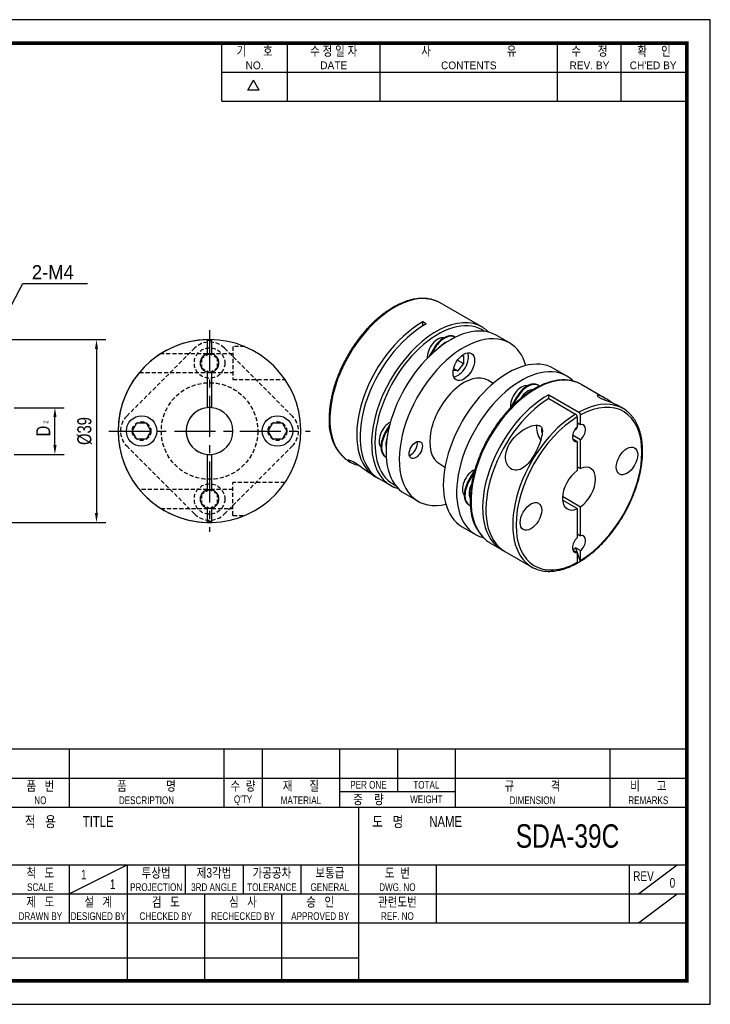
# Model space of a CAD drawing. Header units: millimetres. Extents: x 0 to 297, y 0 to 210.
# Tile 2 of 2: x 150 to 297, y 0 to 210. Entities that reach past the tile are written whole.
import ezdxf
from ezdxf.enums import TextEntityAlignment as Align

# ---------------------------------------------------------------- set-up
doc = ezdxf.new("R2010")
doc.units = ezdxf.units.MM
doc.header["$LTSCALE"] = 7
for name, pattern in [('CENTER', [2, 1.25, -0.25, 0.25, -0.25]), ('DASHED', [0.75, 0.5, -0.25]), ('HIDDEN2', [0.1875, 0.125, -0.0625])]:
    doc.linetypes.add(name, pattern=pattern)
doc.layers.get('0').update_dxf_attribs({"linetype": 'CONTINUOUS'})
doc.layers.get('Defpoints').update_dxf_attribs({"linetype": 'CONTINUOUS'})
for name, color, linetype in [('BM', 2, 'CONTINUOUS'), ('CT', 1, 'CENTER'), ('D', 7, 'CONTINUOUS'), ('DIM', 7, 'CONTINUOUS'), ('HD', 4, 'DASHED')]:
    doc.layers.add(name, color=color, linetype=linetype)
doc.styles.get("Standard").update_dxf_attribs({"font": 'Gulim.ttf', "width": 0.8, "height": 3})
doc.dimstyles.new('LIM', dxfattribs={"dimtxt": 2, "dimasz": 2, "dimexe": 2, "dimexo": 1, "dimgap": 1, "dimtad": 1, "dimdec": 3, "dimzin": 9, "dimdsep": 46, "dimtxsty": 'Standard', "dimcen": 3, "dimclrd": 1, "dimclre": 1, "dimadec": 0, "dimazin": 0, "dimtfac": 1, "dimtdec": 3, "dimtmove": 0, "dimatfit": 3, "dimfxl": 0, "dimtolj": 1, "dimtzin": 0, "dimarcsym": 0})

# ---------------------------------------------------------------- blocks, each defined once
blk = doc.blocks.new('*D11')
at = {"layer": 'Defpoints', "color": 0}
for p in [(146.93, 141.76), (146.93, 102.77), (165.97, 102.77)]:
    blk.add_point(p, dxfattribs=at)
at = {"layer": 'DIM', "color": 1, "lineweight": -2}
for p, q in [((147.93, 141.76), (167.97, 141.76)), ((165.97, 139.76), (165.97, 104.77)), ((147.93, 102.77), (167.97, 102.77))]:
    blk.add_line(p, q, dxfattribs=at)
at = {"layer": 'DIM', "color": 1}
for points in [[(165.64, 139.76), (166.3, 139.76), (165.97, 141.76)], [(165.64, 104.77), (166.3, 104.77), (165.97, 102.77)]]:
    blk.add_solid(points, dxfattribs=at)
at = {"layer": 'DIM', "color": 0, "insert": (163.43, 122.27), "char_height": 3, "attachment_point": 5, "rotation": 90}
blk.add_mtext('\\A1;%%C39', dxfattribs=at)
blk = doc.blocks.new('*D12')
at = {"layer": 'Defpoints', "color": 0}
for p in [(147.43, 127.24), (157.1, 127.24), (147.43, 117.27)]:
    blk.add_point(p, dxfattribs=at)
at = {"layer": 'DIM', "color": 1, "lineweight": -2}
for p, q in [((148.43, 127.24), (159.1, 127.24)), ((157.1, 119.27), (157.1, 125.24)), ((148.43, 117.27), (159.1, 117.27))]:
    blk.add_line(p, q, dxfattribs=at)
at = {"layer": 'DIM', "color": 1}
for points in [[(156.77, 125.24), (157.44, 125.24), (157.1, 127.24)], [(156.77, 119.27), (157.44, 119.27), (157.1, 117.27)]]:
    blk.add_solid(points, dxfattribs=at)
at = {"layer": 'DIM', "color": 0, "insert": (154.6, 122.26), "char_height": 3, "attachment_point": 5, "rotation": 90}
blk.add_mtext('\\A1;D', dxfattribs=at)

msp = doc.modelspace()

# ---------------------------------------------------------------- linework, layer by layer
for p, q in [((192.71392, 192.64074), (192.71392, 205)), ((206.72109, 192.64074), (206.72109, 205)), ((226.49591, 192.64074), (226.49591, 205)), ((264.39765, 192.64074), (264.39765, 205)), ((277.99284, 192.64074), (277.99284, 205)), ((192.71392, 198.82037), (291.58802, 198.82037)), ((198.25647, 194.97648), (199.49239, 197.11716)), ((200.72832, 194.97648), (199.49239, 197.11716)), ((200.72832, 194.97648), (198.25647, 194.97648)), ((192.71392, 192.64074), (291.58802, 192.64074)), ((292, 54.43705), (147.8086, 54.43705)), ((160.16787, 54.43705), (160.16787, 42.07779)), ((193.1259, 54.43705), (193.1259, 42.07779)), ((201.36541, 54.43705), (201.36541, 42.07779)), ((217.84443, 54.43705), (217.84443, 42.07779)), ((230.20369, 54.43705), (230.20369, 45.37359)), ((242.56295, 54.43705), (242.56295, 42.07779)), ((275.52098, 54.43705), (275.52098, 42.07779)), ((147.8086, 48.25742), (292, 48.25742)), ((217.84443, 45.37359), (242.56295, 45.37359)), ((147.8086, 42.07779), (292, 42.07779)), ((221.96418, 5), (221.96418, 42.07779)), ((147.8086, 29.71852), (292, 29.71852)), ((160.16787, 23.53889), (172.52713, 29.71852)), ((160.16787, 29.71852), (160.16787, 17.35926)), ((172.52713, 29.71852), (172.52713, 5)), ((184.88639, 29.71852), (184.88639, 23.53889)), ((197.24565, 29.71852), (197.24565, 23.53889)), ((209.60492, 29.71852), (209.60492, 23.53889)), ((238.4432, 29.71852), (238.4432, 17.35926)), ((279.64074, 29.71852), (279.64074, 17.35926)), ((281.70061, 23.53889), (289.94012, 29.71852)), ((147.8086, 23.53889), (221.96418, 23.53889)), ((189.00615, 23.53889), (189.00615, 5)), ((205.48516, 23.53889), (205.48516, 5)), ((221.96418, 23.53889), (292, 23.53889)), ((281.70061, 17.35926), (289.94012, 23.53889)), ((147.8086, 17.35926), (292, 17.35926)), ((147.8086, 9.87984), (221.96418, 9.87984))]:
    msp.add_line(p, q)
msp.add_lwpolyline([(297, 210), (0, 210), (0, 0), (297, 0)], close=True)
msp.add_lwpolyline([(292, 205, 0.8, 0.8, 0), (5, 205, 0.8, 0.8, 0), (5, 5, 0.8, 0.8, 0), (292, 5, 0.8, 0.8, 0)], format="xyseb", close=True)
at = {"layer": 'BM', "linetype": 'Continuous'}
for p, q in [((248.23409, 144.46292), (239.32454, 149.60684)), ((236.36277, 145.12486), (235.65566, 145.53311)), ((235.65566, 144.71661), (235.65566, 145.53311)), ((190.60095, 141.56311), (189.60095, 141.56311)), ((189.60095, 141.56311), (189.60095, 141.26168)), ((189.60095, 141.26168), (189.60095, 138.70476)), ((190.60095, 141.26168), (190.60095, 141.56311)), ((190.60095, 138.70476), (190.60095, 141.26168)), ((242.51953, 142.28091), (242.37811, 142.36256)), ((242.56084, 142.25706), (242.51953, 142.28091)), ((254.13843, 141.05404), (251.31, 142.68704)), ((237.87811, 139.76448), (236.93182, 138.12545)), ((238.01953, 139.68283), (237.35907, 138.53888)), ((238.01953, 139.68283), (237.87811, 139.76448)), ((243.04299, 137.38025), (244.30503, 136.65162)), ((244.30503, 136.65162), (243.08028, 135.12801)), ((243.90442, 138.32039), (244.30503, 138.28461)), ((244.30503, 138.28461), (244.30503, 136.65162)), ((189.60095, 134.83177), (189.60095, 127.2432)), ((190.60095, 127.2432), (190.60095, 134.83177)), ((243.08028, 135.12801), (242.13301, 135.21262)), ((242.21824, 135.62572), (243.08028, 135.12801)), ((266.37138, 133.99135), (263.54295, 135.62434)), ((250.66406, 132.43673), (249.53843, 133.08661)), ((260.30327, 132.01346), (260.16185, 132.09511)), ((260.5631, 131.86345), (260.30327, 132.01346)), ((274.355, 129.382), (269.44729, 132.21547)), ((255.66185, 129.49704), (254.30726, 127.15082)), ((255.80327, 129.41539), (254.76632, 127.61935)), ((255.80327, 129.41539), (255.66185, 129.49704)), ((262.52572, 130.01968), (268.96039, 126.30462)), ((262.52572, 129.20318), (262.52572, 130.01968)), ((262.52572, 129.20318), (268.25328, 125.89637)), ((278.35684, 127.07154), (276.98047, 127.86618)), ((173.60095, 122.26826), (174.60095, 124.00032)), ((174.60095, 124.00032), (176.60095, 124.00032)), ((176.60095, 124.00032), (177.60095, 122.26826)), ((202.60095, 122.26826), (203.60095, 124.00032)), ((203.60095, 124.00032), (205.60095, 124.00032)), ((205.60095, 124.00032), (206.60095, 122.26826)), ((268.60684, 125.28386), (268.60684, 123.19613)), ((269.31394, 123.60438), (268.60684, 124.01263)), ((269.31394, 123.60438), (269.31394, 125.69211)), ((174.60095, 120.53621), (173.60095, 122.26826)), ((177.60095, 122.26826), (176.60095, 120.53621)), ((203.60095, 120.53621), (202.60095, 122.26826)), ((206.60095, 122.26826), (205.60095, 120.53621)), ((228.57136, 123.64471), (227.62506, 122.00568)), ((227.76649, 121.92403), (227.62506, 122.00568)), ((228.42695, 123.06798), (227.76649, 121.92403)), ((176.60095, 120.53621), (174.60095, 120.53621)), ((205.60095, 120.53621), (203.60095, 120.53621)), ((267.59108, 121.4368), (269.31394, 120.4421)), ((268.60684, 120.03386), (267.59108, 120.6203)), ((268.60684, 120.03386), (268.60684, 113.83781)), ((269.31394, 114.24606), (269.31394, 120.4421)), ((189.60095, 117.29333), (189.60095, 109.70476)), ((190.60095, 109.70476), (190.60095, 117.29333)), ((219.82454, 115.83185), (220.0943, 115.67611)), ((227.76649, 116.72788), (227.62506, 116.80953)), ((227.76649, 116.72788), (227.80779, 116.70403)), ((239.23843, 115.24649), (240.36406, 114.5966)), ((246.76258, 114.08305), (245.4088, 111.73824)), ((246.58162, 113.44302), (245.55022, 111.65659)), ((268.60684, 114.65431), (269.31394, 114.24606)), ((224.92875, 112.88494), (225.55211, 112.52504)), ((226.25922, 112.11679), (228.73409, 110.68792)), ((245.55022, 111.65659), (245.4088, 111.73824)), ((231.81, 108.91204), (234.63843, 107.27905)), ((265.44258, 108.35716), (269.31394, 106.12202)), ((268.60684, 105.71378), (265.44258, 107.54066)), ((189.60095, 105.83177), (189.60095, 103.27484)), ((190.60095, 103.27484), (190.60095, 105.83177)), ((245.55022, 106.46043), (245.4088, 106.54208)), ((245.55022, 106.46043), (245.80839, 106.31138)), ((268.60684, 105.71378), (268.60684, 99.51773)), ((269.31394, 99.92598), (269.31394, 106.12202)), ((189.60095, 103.27484), (189.60095, 102.77468)), ((190.60095, 102.77468), (190.60095, 103.27484)), ((244.04295, 101.84935), (246.87138, 100.21636)), ((268.60684, 100.33423), (269.31394, 99.92598)), ((249.94729, 98.44048), (252.42217, 97.01161)), ((253.12927, 96.60336), (258.85684, 93.29655)), ((267.59108, 96.9419), (268.60684, 96.35546)), ((268.24749, 97.37942), (268.59561, 96.36194)), ((269.31394, 96.7637), (268.24749, 97.37942)), ((269.31394, 94.67598), (269.31394, 96.7637)), ((268.60684, 96.35546), (268.60684, 94.26773)), ((268.60684, 96.32912), (269.24253, 94.4711)), ((268.53542, 94.06285), (269.24253, 94.4711))]:
    msp.add_line(p, q, dxfattribs=at)
at = {"layer": 'BM', "linetype": 'HIDDEN2'}
for p, q in [((189.60095, 141.57872), (189.60095, 141.76185)), ((190.60095, 141.57872), (190.60095, 141.76185)), ((190.60095, 102.97342), (189.60095, 102.97342))]:
    msp.add_line(p, q, dxfattribs=at)
at = {"layer": 'BM', "linetype": 'Continuous'}
for centre in [(175.60095, 122.26826), (204.60095, 122.26826)]:
    msp.add_circle(centre, 3.25, dxfattribs=at)
for centre, radius, start, end in [((190.10095, 122.26826), 19.5, 271.4692836, 268.5307164), ((190.10095, 122.26826), 19.5, 91.4692836, 180), ((190.10095, 136.76826), 2, 104.4775122, 255.5224878), ((190.10095, 136.76826), 2, 75.5224878, 104.4775122), ((190.10095, 136.76826), 2, 284.4775122, 75.5224878), ((190.10095, 136.76826), 2, 255.5224878, 284.4775122), ((190.10095, 122.26826), 5, 95.7391705, 264.2608295), ((190.10095, 122.26826), 5, 84.2608295, 95.7391705), ((190.10095, 122.26826), 5, 275.7391705, 84.2608295), ((268.53348, 125.6499), 0.7816, 3.0953564, 56.8934793), ((226.0523, 124.1187), 10.44693, 175.3664689, 228.3495687), ((267.82637, 125.24165), 0.7816, 3.0953524, 56.8934833), ((190.10095, 122.26826), 5, 264.2608295, 275.7391705), ((190.10095, 107.76826), 2, 104.4775122, 255.5224878), ((190.10095, 107.76826), 2, 75.5224878, 104.4775122), ((190.10095, 107.76826), 2, 284.4775122, 75.5224878), ((256.19183, 106.73219), 10.46327, 175.4004224, 228.1558384), ((190.10095, 107.76826), 2, 255.5224878, 284.4775122), ((190.10095, 122.26826), 19.5, 268.5307164, 271.4692836), ((269.03647, 94.65781), 0.27807, 317.8196153, 3.7463163), ((268.32936, 94.24956), 0.27807, 317.8196208, 3.7463109)]:
    msp.add_arc(centre, radius, start, end, dxfattribs=at)
at = {"layer": 'BM', "linetype": 'HIDDEN2'}
for radius, start, end in [(5, 95.7391705, 264.2608295), (19.5, 180, 268.5307164)]:
    msp.add_arc((190.10095, 122.26826), radius, start, end, dxfattribs=at)
at = {"layer": 'BM', "linetype": 'Continuous'}
for centre, major_axis, ratio, start_param, end_param in [((229.57454, 132.71935), (-9.75, -16.8875), 0.577350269, 3.218458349, 6.210435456), ((229.57454, 132.71935), (-9.75, -16.8875), 0.577350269, 3.141592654, 3.218458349), ((238.48409, 127.57542), (9.75, 16.8875), 0.577350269, 0.074313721, 3.065342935), ((235.30211, 129.41254), (9.75, 16.8875), 0.577350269, 0.759754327, 3.177862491), ((236.00922, 129.00429), (9.75, 16.8875), 0.577350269, 0.759754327, 3.141592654), ((238.83764, 127.3713), (-9.5, -16.45448), 0.577350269, 3.091329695, 6.283185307), ((241.56, 125.79954), (9.75, 16.8875), 0.577350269, 0, 3.141592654), ((244.38843, 124.16655), (9.75, 16.8875), 0.577350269, 0, 3.644851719), ((240.12811, 138.46544), (2.25, 3.89711), 0.577350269, 0, 1.570796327), ((240.26953, 138.38379), (2.25, 3.89711), 0.577350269, 0, 1.570796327), ((238.48409, 127.57542), (9.75, 16.8875), 0.577350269, 0, 0.074313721), ((238.48409, 127.57542), (9.75, 16.8875), 0.577350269, 6.206520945, 6.283185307), ((238.83764, 139.2105), (-1.625, -2.81458), 0.577350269, 3.322976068, 5.555176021), ((240.26953, 138.38379), (1.625, 2.81458), 0.577350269, 0.534666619, 1.258788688), ((244.38843, 124.16655), (9.75, 16.8875), 0.577350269, 5.779926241, 6.283185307), ((243.08028, 136.76101), (-1.625, -2.81458), 0.577350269, 0.414253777, 2.727338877), ((253.79295, 118.73684), (9.75, 16.8875), 0.577350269, 0, 3.141592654), ((244.38843, 124.16655), (5.15, 8.92006), 0.577350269, 0, 3.141592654), ((256.62138, 117.10385), (9.75, 16.8875), 0.577350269, 0, 3.298118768), ((259.69729, 115.32797), (9.75, 16.8875), 0.577350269, 0.076891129, 3.066647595), ((257.91185, 128.198), (2.25, 3.89711), 0.577350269, 0, 1.570796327), ((258.05327, 128.11635), (2.25, 3.89711), 0.577350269, 0, 1.570796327), ((256.62138, 117.10385), (9.75, 16.8875), 0.577350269, 6.128916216, 6.283185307), ((259.69729, 115.32797), (9.75, 16.8875), 0.577350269, 0, 0.076891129), ((256.62138, 128.94305), (1.625, 2.81458), 0.577350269, 0.181383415, 2.50993909), ((258.05327, 128.11635), (-1.625, -2.81458), 0.577350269, 3.443508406, 4.632992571), ((262.17217, 113.8991), (9.75, 16.8875), 0.577350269, 0.759754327, 3.177862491), ((262.87927, 113.49085), (9.75, 16.8875), 0.577350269, 0.811042, 3.141592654), ((268.60684, 110.18404), (-9.75, -16.8875), 0.577350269, 3.213902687, 3.901346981), ((268.96039, 109.97992), (-9.5, -16.45448), 0.577350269, 0.811716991, 3.900671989), ((268.60684, 110.18404), (-9.75, -16.8875), 0.577350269, 3.064943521, 3.213902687), ((228.58459, 121.4517), (1.625, 2.81458), 0.577350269, 0.728009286, 2.960209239), ((268.60684, 110.18404), (-9.75, -16.8875), 0.577350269, 3.952634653, 6.206982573), ((268.96039, 109.97992), (9.5, 16.45448), 0.577350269, 0.811716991, 3.900671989), ((265.91983, 123.57459), (-2.82843, 0), 0.577350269, 2.399591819, 3.394272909), ((229.87506, 120.70664), (2.25, 3.89711), 0.577350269, 1.570796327, 3.141592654), ((230.01649, 120.62499), (2.25, 3.89711), 0.577350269, 1.570796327, 3.141592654), ((262.3843, 121.53335), (-1.75, 3.03109), 0.577350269, 0.571853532, 1.644284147), ((262.3843, 121.53335), (1, -1.73205), 0.577350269, 3.607312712, 4.333423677), ((268.96039, 121.81912), (1, 1.73205), 0.577350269, 1.038078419, 3.674310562), ((268.96039, 121.81912), (-1, -1.73205), 0.577350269, 1.038078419, 3.674310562), ((230.01649, 120.62499), (1.625, 2.81458), 0.577350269, 1.882803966, 2.606926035), ((233.07472, 118.85932), (-1, -1.73205), 0.577350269, 0.558989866, 2.582602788), ((229.57454, 132.71935), (-9.75, -16.8875), 0.577350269, -0.072749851, 0), ((246.36833, 111.18425), (-1.625, -2.81458), 0.577350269, 3.773246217, 6.101801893), ((268.96039, 109.97992), (2.5, 4.33013), 0.577350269, 0.885565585, 3.826823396), ((268.96039, 109.97992), (-2.5, -4.33013), 0.577350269, 0.885565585, 3.826823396), ((247.6588, 110.4392), (2.25, 3.89711), 0.577350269, 1.570796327, 3.141592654), ((247.80022, 110.35755), (2.25, 3.89711), 0.577350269, 1.570796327, 3.141592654), ((238.48409, 127.57542), (9.75, 16.8875), 0.577350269, 3.065342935, 3.213782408), ((238.83764, 127.3713), (-9.5, -16.45448), 0.577350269, 0, 0.050262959), ((247.80022, 110.35755), (-1.625, -2.81458), 0.577350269, 4.780684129, 5.973479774), ((259.69729, 115.32797), (9.75, 16.8875), 0.577350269, 3.066647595, 3.141592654), ((268.96039, 98.14072), (1, 1.73205), 0.577350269, 1.038078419, 3.674310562), ((268.96039, 98.14072), (-1, -1.73205), 0.577350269, 1.038078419, 3.674310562), ((267.21982, 99.14564), (0.24355, -2.18578), 0.712504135, 0.076720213, 0.555025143), ((268.60684, 110.18404), (-9.75, -16.8875), 0.577350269, 6.206982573, 6.355196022)]:
    msp.add_ellipse(centre, major_axis=major_axis, ratio=ratio, start_param=start_param, end_param=end_param, dxfattribs=at)
for centre, major_axis in [((244.38843, 136.00575), (1.625, 2.81458)), ((234.13538, 118.24695), (1, 1.73205)), ((279.21344, 115.89952), (-1.625, -2.81458)), ((258.70734, 104.06032), (-1.625, -2.81458))]:
    msp.add_ellipse(centre, major_axis=major_axis, ratio=0.577350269, dxfattribs=at)
for points, knots in [([(238.5047, 150.00336), (238.41361, 150.04262), (238.16987, 150.14679), (237.6978, 150.29316), (237.12585, 150.42832), (236.52917, 150.51894), (235.91652, 150.56509), (235.28731, 150.56641), (234.64361, 150.52279), (233.98692, 150.43422), (233.31902, 150.30082), (232.64169, 150.1229), (231.95677, 149.90094), (231.26609, 149.63554), (230.57147, 149.32746), (229.87473, 148.97757), (229.17765, 148.58685), (228.48199, 148.15639), (227.78949, 147.68736), (227.10184, 147.18103), (226.4207, 146.63871), (225.74772, 146.06181), (225.08451, 145.45182), (224.43268, 144.81027), (223.79378, 144.13879), (223.16936, 143.43907), (222.56092, 142.71284), (221.96993, 141.96192), (221.39783, 141.18817), (220.84599, 140.39351), (220.31578, 139.5799), (219.80847, 138.74934), (219.32532, 137.90388), (218.86751, 137.0456), (218.43617, 136.17661), (218.03238, 135.29905), (217.65715, 134.41506), (217.3114, 133.52681), (216.99603, 132.63646), (216.71183, 131.7462), (216.45953, 130.85817), (216.23982, 129.97457), (216.05326, 129.09742), (215.90044, 128.22939), (215.78159, 127.37057), (215.69788, 126.53057), (215.64829, 125.70972), (215.64217, 125.23166), (215.63951, 124.96263)], [0, 0, 0, 0, 0.010076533, 0.031645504, 0.053253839, 0.074918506, 0.096650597, 0.118454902, 0.140330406, 0.162271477, 0.184269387, 0.20631386, 0.228394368, 0.250501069, 0.272625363, 0.294760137, 0.316899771, 0.339039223, 0.361175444, 0.38330663, 0.405431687, 0.427550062, 0.449661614, 0.4717665, 0.493865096, 0.515957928, 0.538045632, 0.560128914, 0.582208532, 0.604285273, 0.626359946, 0.648433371, 0.670506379, 0.692579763, 0.714654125, 0.736730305, 0.758809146, 0.780891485, 0.802978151, 0.825069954, 0.847167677, 0.86927205, 0.891383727, 0.913503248, 0.93563098, 0.957767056, 0.979911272, 1, 1, 1, 1]), ([(249.68335, 143.34603), (249.65602, 143.3735), (249.48773, 143.54033), (249.25335, 143.75503), (249.0512, 143.90461), (248.98546, 143.953)], [0.9739668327, 0.9739668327, 0.9739668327, 0.9739668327, 0.97719653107, 0.99368912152, 1, 1, 1, 1]), ([(268.62746, 132.61198), (268.53637, 132.65124), (268.29263, 132.75541), (267.82055, 132.90178), (267.2486, 133.03694), (266.65192, 133.12756), (266.03927, 133.17371), (265.41006, 133.17503), (264.76636, 133.13142), (264.10967, 133.04284), (263.44177, 132.90944), (262.76444, 132.73153), (262.07952, 132.50956), (261.38883, 132.24417), (260.69422, 131.93608), (259.99748, 131.58619), (259.3004, 131.19547), (258.60474, 130.76501), (257.91224, 130.29599), (257.22459, 129.78965), (256.54345, 129.24733), (255.87047, 128.67044), (255.20726, 128.06044), (254.55543, 127.41889), (253.91653, 126.74741), (253.29211, 126.04769), (252.68367, 125.32146), (252.09268, 124.57055), (251.52058, 123.7968), (250.96874, 123.00214), (250.43852, 122.18852), (249.93122, 121.35796), (249.44806, 120.5125), (248.99025, 119.65422), (248.55892, 118.78523), (248.15513, 117.90767), (247.7799, 117.02368), (247.43415, 116.13543), (247.11878, 115.24509), (246.83458, 114.35482), (246.58228, 113.46679), (246.36257, 112.5832), (246.17601, 111.70605), (246.02319, 110.83801), (245.90434, 109.97919), (245.82062, 109.13919), (245.77104, 108.31834), (245.76492, 107.84029), (245.76226, 107.57125)], [0, 0, 0, 0, 0.010076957, 0.031645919, 0.053254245, 0.074918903, 0.096650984, 0.11845528, 0.140330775, 0.162271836, 0.184269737, 0.206314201, 0.228394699, 0.250501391, 0.272625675, 0.294760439, 0.316900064, 0.339039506, 0.361175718, 0.383306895, 0.405431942, 0.427550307, 0.44966185, 0.471766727, 0.493865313, 0.515958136, 0.53804583, 0.560129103, 0.582208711, 0.604285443, 0.626360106, 0.648433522, 0.67050652, 0.692579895, 0.714654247, 0.736730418, 0.75880925, 0.780891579, 0.802978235, 0.825070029, 0.847167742, 0.869272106, 0.891383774, 0.913503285, 0.935631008, 0.957767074, 0.979911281, 1, 1, 1, 1]), ([(276.20316, 128.22989), (275.98537, 128.36262), (275.75102, 128.51125), (275.23764, 128.83898), (274.96902, 129.01104), (274.23136, 129.46393), (273.8311, 129.67923), (273.2044, 129.92709), (272.97075, 129.96397), (272.8366, 129.8723), (272.82829, 129.8165), (272.97784, 129.63512), (273.15706, 129.50315), (273.70103, 129.22224), (274.02843, 129.08652), (274.63551, 128.84694), (274.92728, 128.73783), (275.73621, 128.42959), (276.20104, 128.24351), (276.55359, 128.081)], [0.2616034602, 0.2616034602, 0.2616034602, 0.2616034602, 0.3125, 0.3125, 0.375, 0.375, 0.5, 0.5, 0.625, 0.625, 0.6875, 0.6875, 0.75, 0.75, 0.8125, 0.8125, 0.875, 0.875, 1, 1, 1, 1]), ([(259.62281, 92.92132), (259.67769, 92.89637), (259.88978, 92.80045), (260.32465, 92.65673), (260.89023, 92.50869), (261.48193, 92.40563), (262.08969, 92.34682), (262.7145, 92.3328), (263.35423, 92.36369), (264.00742, 92.43956), (264.67233, 92.56029), (265.34717, 92.72565), (266.03013, 92.93521), (266.71937, 93.18838), (267.41306, 93.48447), (268.10938, 93.82263), (268.80655, 94.2019), (269.50278, 94.62123), (270.19635, 95.07946), (270.88554, 95.57537), (271.56869, 96.10765), (272.24415, 96.67491), (272.91028, 97.27569), (273.5655, 97.90847), (274.20821, 98.57165), (274.83688, 99.26356), (275.45, 99.98246), (276.04607, 100.72658), (276.62366, 101.49406), (277.18137, 102.283), (277.71784, 103.09146), (278.23176, 103.91743), (278.72187, 104.75888), (279.18697, 105.61375), (279.6259, 106.47992), (280.03759, 107.35527), (280.421, 108.23766), (280.77518, 109.12492), (281.09924, 110.0149), (281.39234, 110.90541), (281.65373, 111.79429), (281.88273, 112.67937), (282.07872, 113.5585), (282.24116, 114.42955), (282.36958, 115.29038), (282.46358, 116.13892), (282.52284, 116.97307), (282.5471, 117.7908), (282.53618, 118.59008), (282.49, 119.36891), (282.40853, 120.1253), (282.29185, 120.85729), (282.14015, 121.56292), (281.9537, 122.24031), (281.73293, 122.88757), (281.47838, 123.50288), (281.19077, 124.08446), (280.87089, 124.63078), (280.51998, 125.13979), (280.13826, 125.61209), (279.73037, 126.03912), (279.37613, 126.36362), (279.17401, 126.51318), (279.10831, 126.56154)], [0, 0, 0, 0, 0.00466446, 0.021067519, 0.037496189, 0.053964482, 0.070482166, 0.087054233, 0.103681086, 0.120359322, 0.137082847, 0.153844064, 0.170634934, 0.187447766, 0.204275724, 0.221113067, 0.237955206, 0.254798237, 0.271639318, 0.288476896, 0.305309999, 0.322138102, 0.338961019, 0.355778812, 0.372591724, 0.389400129, 0.406204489, 0.42300533, 0.439803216, 0.456598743, 0.47339252, 0.490185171, 0.506977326, 0.523769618, 0.540562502, 0.557356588, 0.574152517, 0.590950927, 0.607752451, 0.624557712, 0.64136731, 0.658181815, 0.675001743, 0.691827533, 0.708659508, 0.725497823, 0.742342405, 0.759192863, 0.77604838, 0.79290758, 0.809768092, 0.826626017, 0.843476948, 0.860315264, 0.877134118, 0.893925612, 0.910681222, 0.927392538, 0.944052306, 0.960655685, 0.977201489, 0.99369314, 1, 1, 1, 1]), ([(259.17516, 116.82281), (259.80988, 117.84831), (260.3009, 118.91899), (260.84102, 120.4777), (260.98697, 120.98722), (261.15616, 121.99519), (261.19436, 122.49631), (260.91973, 123.12983), (260.76066, 123.3109), (260.29265, 123.522), (260.00583, 123.54675), (259.14246, 123.48043), (258.56093, 123.27405), (256.92779, 122.5083), (255.94869, 121.77042), (254.3376, 120.00592), (253.69049, 118.94723), (253.28652, 117.18689), (253.25445, 116.58561), (253.45116, 115.45611), (253.68365, 114.93403), (254.38169, 114.16782), (254.84256, 113.93586), (255.81332, 113.85244), (256.32653, 113.99772), (257.7431, 114.80589), (258.54044, 115.79732), (259.17516, 116.82281)], [0, 0, 0, 0, 0.125, 0.125, 0.1875, 0.1875, 0.25, 0.25, 0.28125, 0.28125, 0.3125, 0.3125, 0.375, 0.375, 0.5, 0.5, 0.625, 0.625, 0.6875, 0.6875, 0.75, 0.75, 0.8125, 0.8125, 0.875, 0.875, 1, 1, 1, 1]), ([(224.93606, 112.88204), (224.72732, 113.00206), (224.50472, 113.14042), (223.85619, 113.56982), (223.4065, 113.89296), (222.44705, 114.58209), (221.93864, 114.94486), (220.98354, 115.56266), (220.54612, 115.80815), (219.91475, 116.08752), (219.71919, 116.12563), (219.53852, 116.03101), (219.93241, 115.72735), (220.56713, 115.43477)], [0.5888048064, 0.5888048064, 0.5888048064, 0.5888048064, 0.625, 0.625, 0.6875, 0.6875, 0.75, 0.75, 0.8125, 0.8125, 0.875, 0.875, 1, 1, 1, 1]), ([(229.50201, 110.31183), (229.55619, 110.28721), (229.7677, 110.19157), (230.08099, 110.08806), (230.33894, 110.01488), (230.40816, 109.99622)], [0, 0, 0, 0, 0.004604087, 0.02100808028, 0.02701171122, 0.02701171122, 0.02701171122, 0.02701171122])]:
    msp.add_open_spline(points, degree=3, knots=knots, dxfattribs=at)
for points in [[(276.55359, 128.081), (276.7382, 127.9959), (276.89037, 127.91745), (276.99408, 127.85754)], [(220.56713, 115.43477), (220.96177, 115.25286), (221.44313, 115.07148), (221.98528, 114.89587)]]:
    msp.add_open_spline(points, degree=3, dxfattribs=at)
at = {"layer": 'CT'}
for p, q in [((190.10095, 143.76826), (190.10095, 100.76826)), ((168.60095, 122.26826), (211.60095, 122.26826))]:
    msp.add_line(p, q, dxfattribs=at)
at = {"layer": 'HD', "linetype": 'HIDDEN2'}
for p, q in [((172.41897, 125.45025), (186.91897, 139.95025)), ((189.60095, 138.76826), (179.70416, 138.76826)), ((190.10095, 138.76826), (188.3689, 137.76826)), ((191.833, 137.76826), (190.10095, 138.76826)), ((195.10095, 138.76826), (190.60095, 138.76826)), ((193.28293, 139.95025), (207.78293, 125.45025)), ((195.10095, 140.26826), (195.10095, 133.26826)), ((197.60712, 140.26826), (195.10095, 140.26826)), ((188.3689, 137.76826), (188.3689, 135.76826)), ((191.833, 135.76826), (191.833, 137.76826)), ((175.13847, 134.76826), (189.60095, 134.76826)), ((188.3689, 135.76826), (190.10095, 134.76826)), ((190.10095, 134.76826), (191.833, 135.76826)), ((190.60095, 134.76826), (195.10095, 134.76826)), ((195.10095, 133.26826), (206.19822, 133.26826)), ((186.91897, 104.58628), (172.41897, 119.08628)), ((207.78293, 119.08628), (193.28293, 104.58628)), ((189.60095, 109.76826), (175.13847, 109.76826)), ((190.10095, 109.76826), (188.3689, 108.76826)), ((191.833, 108.76826), (190.10095, 109.76826)), ((195.10095, 109.76826), (190.60095, 109.76826)), ((195.10095, 104.26826), (195.10095, 111.26826)), ((206.19822, 111.26826), (195.10095, 111.26826)), ((188.3689, 108.76826), (188.3689, 106.76826)), ((191.833, 106.76826), (191.833, 108.76826)), ((179.70416, 105.76826), (189.60095, 105.76826)), ((188.3689, 106.76826), (190.10095, 105.76826)), ((190.10095, 105.76826), (191.833, 106.76826)), ((190.60095, 105.76826), (195.10095, 105.76826)), ((195.10095, 104.26826), (197.60712, 104.26826))]:
    msp.add_line(p, q, dxfattribs=at)
for centre, radius in [((190.10095, 136.76826), 3.25), ((190.10095, 122.26826), 10.3), ((175.60095, 122.26826), 2), ((204.60095, 122.26826), 2), ((190.10095, 107.76826), 3.25)]:
    msp.add_circle(centre, radius, dxfattribs=at)
for centre, start, end in [((190.10095, 136.76826), 45, 135), ((175.60095, 122.26826), 135, 225), ((204.60095, 122.26826), 315, 45), ((190.10095, 107.76826), 225, 315)]:
    msp.add_arc(centre, 4.5, start, end, dxfattribs=at)

# ---------------------------------------------------------------- texts
at = {"layer": 'D', "width": 0.8}
for s, height, p in [('기      호', 2.059877, (199.71751, 203.3521)), ('수 정 일 자', 2.059877, (216.6085, 203.3521)), ('사                           유', 2.0598771, (245.44678, 203.3521)), ('수      정', 2.059877, (271.19524, 203.3521)), ('확     인', 2.059877, (284.99642, 203.3521)), ('품   번', 2.059877, (153.98824, 46.60952)), ('품              명', 2.0598771, (176.64688, 46.60952)), ('수  량', 2.059877, (197.24565, 46.60952)), ('재      질', 2.059877, (209.60492, 46.60952)), ('PER ONE', 1.647902, (224.02406, 46.8155)), ('TOTAL', 1.647902, (236.38332, 46.8155)), ('규             격', 2.0598771, (259.04197, 46.60952)), ('비      고', 2.059877, (283.76049, 46.60952)), ('NO', 1.647902, (153.98824, 43.5197)), ('DESCRIPTION', 1.6479017, (176.64688, 43.5197)), ("Q'TY", 1.647902, (197.24565, 43.5197)), ('MATERIAL', 1.647902, (209.60492, 43.5197)), ('중    량', 2.059877, (224.02406, 43.72569)), ('WEIGHT', 1.647902, (236.38332, 43.72569)), ('DIMENSION', 1.647902, (259.04197, 43.5197)), ('REMARKS', 1.647902, (283.76049, 43.5197)), ('적   용', 2.307062, (153.98824, 38.98797)), ('TITLE', 2.307062, (166.3475, 38.98797)), ('도   명', 2.307062, (228.14381, 38.98797)), ('NAME', 2.307062, (240.50307, 38.98797)), ('SDA-39C', 5, (266.52795, 35.89816)), ('척   도', 2.059877, (153.98824, 28.07062)), ('투상법', 2.059877, (178.70676, 28.07062)), ('제3각법', 2.059877, (191.06602, 28.07062)), ('가공공차', 2.059877, (203.42529, 28.07062)), ('보통급', 2.059877, (215.78455, 28.07062)), ('도  번', 2.059877, (230.20369, 28.07062)), ('1', 2.05988, (163.25768, 27.65865)), ('REV', 2.059877, (282.73055, 27.34967)), ('SCALE', 1.647902, (153.98824, 24.98081)), ('1', 2.05988, (169.43731, 25.59877)), ('PROJECTION', 1.647902, (178.70676, 24.98081)), ('3RD ANGLE', 1.647902, (191.06602, 24.98081)), ('TOLERANCE', 1.647902, (203.42529, 24.98081)), ('GENERAL', 1.647902, (215.78455, 24.98081)), ('DWG. NO', 1.647902, (230.20369, 24.98081)), ('0', 2.05988, (288.91018, 25.90775)), ('제   도', 2.059877, (153.98824, 21.89099)), ('설   계', 2.059877, (166.3475, 21.89099)), ('검   도', 2.059877, (180.76664, 21.89099)), ('심   사', 2.059877, (197.24565, 21.89099)), ('승   인', 2.059877, (213.72467, 21.89099)), ('관련도번', 2.059877, (230.20369, 21.89099)), ('REF. NO', 1.647902, (230.20369, 18.80118))]:
    msp.add_text(s, height=height, dxfattribs=at).set_placement(p, align=Align.MIDDLE)
at = {"layer": 'D'}
for s, p in [('NO.', (199.71751, 200.26228)), ('DATE', (216.6085, 200.26228)), ('CONTENTS', (245.44678, 200.26228)), ('REV. BY', (271.19524, 200.26228)), ("CH'ED BY", (284.79043, 200.26228))]:
    msp.add_text(s, height=1.647902, dxfattribs=at).set_placement(p, align=Align.MIDDLE)
at = {"layer": 'D', "width": 0.8}
for s, height, p in [('DRAWN BY', 1.647902, (153.98824, 17.97719)), ('DESIGNED BY', 1.6479017, (166.3475, 17.97719)), ('CHECKED BY', 1.647902, (180.76664, 17.97719)), ('RECHECKED BY', 1.6479017, (197.24565, 17.97719)), ('APPROVED BY', 1.6479017, (213.72467, 17.97719))]:
    msp.add_text(s, height=height, dxfattribs=at).set_placement(p, align=Align.CENTER)
at = {"layer": 'DIM'}
msp.add_text('2-M4', height=3, dxfattribs=at).set_placement((152.17772, 154.64765))
at = {"layer": 'DIM', "insert": (154.67643, 123.81934), "char_height": 1, "width": 9.4, "attachment_point": 1, "rotation": 90}
msp.add_mtext('2', dxfattribs=at)

# ---------------------------------------------------------------- dimensions: what is measured, and where the dimension line sits
at = {"layer": 'DIM'}
for base, p1, p2, text, picture, middle in [((165.97148, 102.76826), (146.92555, 141.76185), (146.92555, 102.76826), '%%C39', '*D11', (163.43353, 122.26506)), ((157.10391, 127.2432), (147.42555, 117.26826), (147.42555, 127.2432), 'D', '*D12', (154.60192, 122.25573))]:
    dim = msp.add_linear_dim(base=base, p1=p1, p2=p2, angle=90, text=text, dimstyle='LIM', dxfattribs=at)
    dim.commit()
    dim.dimension.update_dxf_attribs({"geometry": picture, "text_midpoint": middle})

# ---------------------------------------------------------------- leaders
msp.add_leader([(143.12555, 140.26826), (150.23213, 153.70882), (164.0594, 153.70882)], dimstyle='LIM', override={"dimgap": 1, "dimtad": 0}, dxfattribs=at)

doc.saveas('drawing.dxf')
